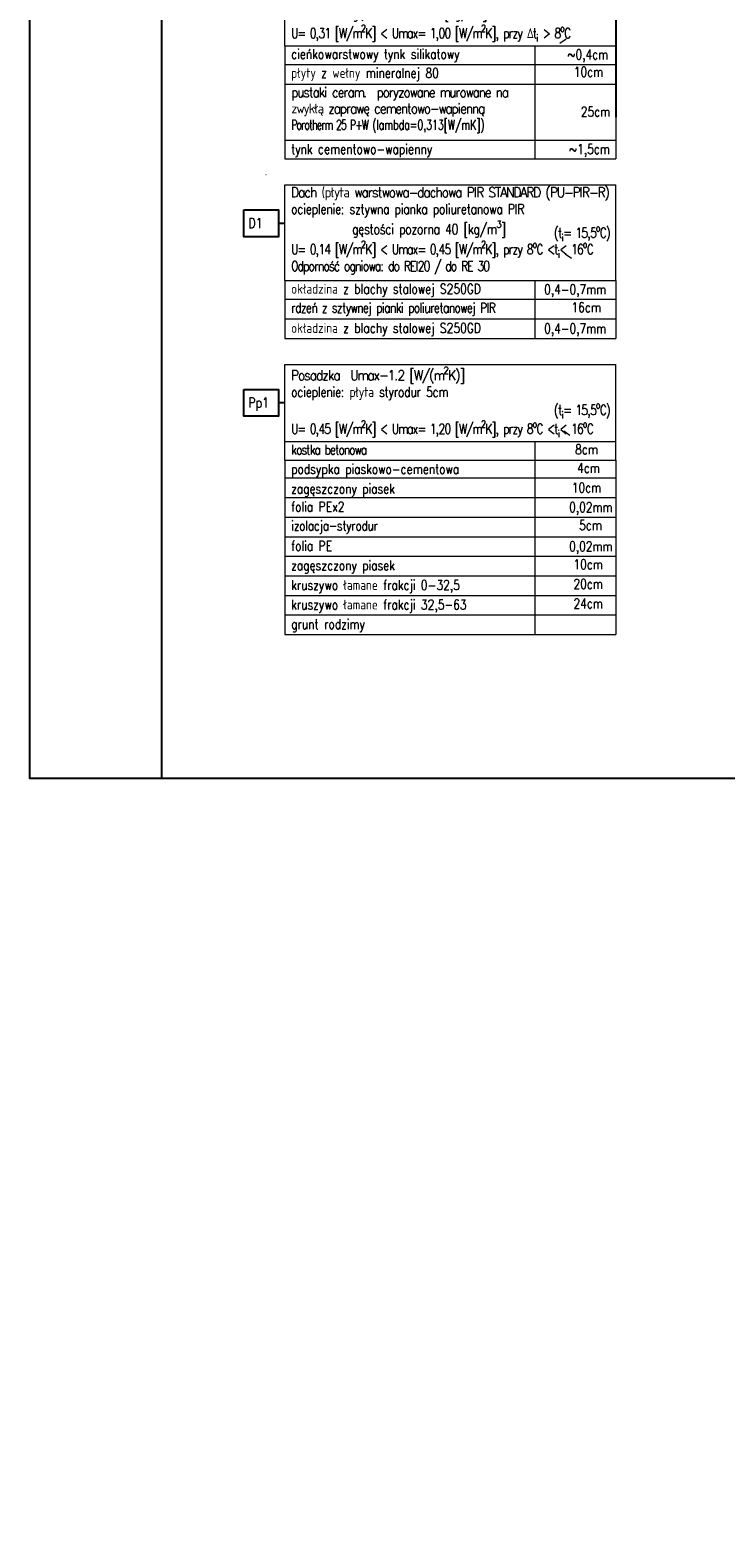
# Model space of a CAD drawing. Header units: millimetres. Extents: x 22865 to 60762, y -18816 to 15611.
# Tile 84 of 256: x 22865 to 24183, y 6344 to 9165. Entities that reach past the tile are written whole.
import ezdxf

# ---------------------------------------------------------------- set-up
doc = ezdxf.new("R2010")
doc.units = ezdxf.units.MM
doc.linetypes.add('2_EGBS', pattern=[0])
for name, color, linetype, lineweight in [('CIENKA', 1, 'Continuous', 13), ('EGBE_L_3', 7, '2_EGBS', 18), ('projekt', 6, 'Continuous', 9)]:
    doc.layers.add(name, color=color, linetype=linetype, lineweight=lineweight)
for name, color, linetype in [('OPISY', 6, 'Continuous'), ('RAMLA', 2, 'Continuous'), ('WYMIARY', 6, 'Continuous')]:
    doc.layers.add(name, color=color, linetype=linetype)
doc.styles.add('1-100', font='simplex.shx', dxfattribs={"width": 0.8, "height": 15})
doc.styles.add('1-50', font='simplex.shx', dxfattribs={"width": 0.8, "height": 12})
doc.dimstyles.new('1-100', dxfattribs={"dimscale": 0.5, "dimtxt": 100, "dimasz": 1, "dimexe": 0.18, "dimexo": 0.0625, "dimgap": 5, "dimtad": 1, "dimdec": 1, "dimzin": 0, "dimdsep": 46, "dimtxsty": '1-100', "dimblk1": 'K', "dimblk2": 'K', "dimsah": 1, "dimcen": 0.09, "dimse1": 1, "dimse2": 1, "dimadec": 0, "dimazin": 0, "dimtfac": 1, "dimtdec": 1, "dimtofl": 0, "dimtmove": 0, "dimatfit": 3, "dimldrblk": 'K', "dimfxl": 0, "dimtolj": 1, "dimtzin": 0, "dimarcsym": 0})

# ---------------------------------------------------------------- blocks, each defined once
blk = doc.blocks.new('K')
for p, q in [((-19.1, 0), (19.1, 0)), ((0, -19.1), (0, 19.1))]:
    blk.add_line(p, q)
blk.add_circle((0, 0), 2.02)
blk = doc.blocks.new('*D2030')
at = {"layer": 'projekt', "color": 0, "lineweight": -2, "ltscale": 0.2}
blk.add_line((27131.2, 11439.7), (23567.2, 11439.7), dxfattribs=at)
at = {"layer": 'projekt', "color": 0, "linetype": 'ByBlock', "lineweight": -2, "xscale": 0.5, "yscale": 0.5, "zscale": 0.5, "rotation": 180}
blk.add_blockref('K', (23566.7, 11439.7), dxfattribs=at)
at = {"layer": 'projekt', "color": 0, "linetype": 'ByBlock', "lineweight": -2, "xscale": 0.5, "yscale": 0.5, "zscale": 0.5}
blk.add_blockref('K', (27131.7, 11439.7), dxfattribs=at)
at = {"layer": 'projekt', "color": 0, "ltscale": 0.2, "insert": (25349.2, 11449.7), "char_height": 15, "attachment_point": 5, "style": '1-100'}
blk.add_mtext('\\A1;3565.0', dxfattribs=at)

msp = doc.modelspace()

# ---------------------------------------------------------------- linework, layer by layer
at = {"layer": 'CIENKA', "color": 2, "ltscale": 0.15}
for p, q in [((23348.5, 9134.86), (23348.5, 9280.64)), ((23975.84, 9134.86), (23975.84, 9280.64)), ((23870.07, 9139.59), (23881.7, 9147.73)), ((23348.5, 9134.86), (23348.5, 8920.3)), ((23348.5, 9134.86), (23975.84, 9134.86)), ((23822.69, 9134.86), (23822.69, 8920.3)), ((23975.84, 9134.86), (23975.84, 8920.3)), ((23348.5, 8920.3), (23975.84, 8920.3)), ((23348.5, 8689.77), (23348.5, 8871.04)), ((23348.5, 8871.04), (23975.84, 8871.04)), ((23975.84, 8689.77), (23975.84, 8871.04)), ((23891.87, 8731.69), (23880.24, 8739.84)), ((23348.5, 8689.77), (23348.5, 8580.06)), ((23348.5, 8689.77), (23975.84, 8689.77)), ((23822.69, 8689.77), (23822.69, 8580.06)), ((23975.84, 8689.77), (23975.84, 8580.06)), ((23348.5, 8580.06), (23975.84, 8580.06)), ((23348.5, 8349.53), (23348.5, 8530.8)), ((23348.5, 8530.8), (23975.84, 8530.8)), ((23348.5, 8530.8), (23975.84, 8530.8)), ((23975.84, 8349.53), (23975.84, 8530.8)), ((23348.5, 8385.02), (23975.84, 8385.02)), ((23822.69, 8385.02), (23822.69, 8018.8)), ((23889.06, 8395.85), (23877.43, 8404)), ((23348.5, 8349.53), (23348.5, 8018.8)), ((23975.84, 8349.53), (23975.84, 8018.8)), ((23348.5, 8018.8), (23975.84, 8018.8))]:
    msp.add_line(p, q, dxfattribs=at)
at = {"layer": 'CIENKA', "color": 1, "ltscale": 0.15}
for p, q in [((23348.5, 9134.86), (23975.84, 9134.86)), ((23348.5, 9099.37), (23975.84, 9099.37)), ((23348.5, 9099.37), (23975.84, 9099.37)), ((23348.5, 9062.26), (23975.84, 9062.26)), ((23348.5, 8955.79), (23975.84, 8955.79)), ((23348.5, 8955.79), (23975.84, 8955.79)), ((23348.5, 8920.3), (23975.84, 8920.3)), ((23348.5, 8689.77), (23975.84, 8689.77)), ((23348.5, 8654.28), (23975.84, 8654.28)), ((23348.5, 8654.28), (23975.84, 8654.28)), ((23348.5, 8617.17), (23975.84, 8617.17)), ((23348.5, 8349.53), (23975.84, 8349.53)), ((23348.5, 8315.66), (23975.84, 8315.66)), ((23348.5, 8278.55), (23975.84, 8278.55)), ((23348.5, 8278.55), (23975.84, 8278.55)), ((23348.5, 8241.44), (23975.84, 8241.44)), ((23348.5, 8204.33), (23975.84, 8204.33)), ((23348.5, 8204.33), (23975.84, 8204.33)), ((23348.5, 8167.23), (23975.84, 8167.23)), ((23348.5, 8130.12), (23975.84, 8130.12)), ((23348.5, 8093.01), (23975.84, 8093.01)), ((23348.5, 8055.9), (23975.84, 8055.9))]:
    msp.add_line(p, q, dxfattribs=at)
at = {"layer": 'EGBE_L_3', "linetype": '2_EGBS'}
msp.add_line((23312.75, 8890.98), (23312.9, 8890.98), dxfattribs=at)
at = {"layer": 'OPISY', "color": 3, "linetype": 'Continuous'}
for p, q in [((23348.5, 8798.15), (23336.5, 8798.15)), ((23348.5, 8457.91), (23336.5, 8457.91))]:
    msp.add_line(p, q, dxfattribs=at)
for points in [[(23270.55, 8823.53), (23336.5, 8823.53), (23336.5, 8772.76), (23270.55, 8772.76)], [(23270.55, 8483.29), (23336.5, 8483.29), (23336.5, 8432.52), (23270.55, 8432.52)]]:
    msp.add_lwpolyline(points, close=True, dxfattribs=at)
at = {"layer": 'RAMLA', "color": 2}
msp.add_line((23115.09, 10585.9), (23115.09, 7745.9), dxfattribs=at)
msp.add_lwpolyline([(22865.09, 10585.9), (28040.14, 10585.9), (28040.14, 7745.9), (22865.09, 7745.9)], close=True, dxfattribs=at)
at = {"layer": 'WYMIARY', "color": 3}
msp.add_line((23975.84, 10044.25), (23975.84, 8999.1), dxfattribs=at)

# ---------------------------------------------------------------- texts
at = {"layer": 'CIENKA', "color": 2, "ltscale": 0.15, "char_height": 19, "width": 927.0077, "attachment_point": 1, "style": '1-50'}
for s, insert in [('\\A1;{\\T0.95;\\Fsimplex8|c238;ŚCIANA WEWNĘTRZNA (oddzielenia pożarowego)\\Pocieplenie: płyty fasadowe z wełny min. \\Fsimplex.shx|c238;(λ=0,045)\\P\\Fsimplex8|c238;\\H1.000001x;^I    gęstości min. 80 [kg/m\\H0.999999x;{\\H0.7x;\\S3^ ;}\\H1.000001x;] \\P\\T0.8;U= 0,31 [W/m\\H0.999999x;{\\H0.700001x;\\S2^ ;}\\H1.000001x;K] < Umax= 1,00 [W/m\\H0.999999x;{\\H0.700001x;\\S2^ ;}\\H1.000001x;K], przy \\FISOCPEUR|c0;\\H0.999999x;Δ\\Fsimplex8|c238;t{\\H0.7x;\\S^ i;} > 8{\\H0.7x;\\So^ ;}C}', (23360.22, 9276.1)), ('\\A1;{\\T0.75;\\W0.9;\\Fsimplex8|c238;Dach (płyta warstwowa-dachowa PIR STANDARD (PU-PIR-R)\\P\\T0.95;\\W0.8;ocieplenie: sztywna pianka poliuretanowa PIR\\P\\H1.000001x;^I    gęstości pozorna 40 [kg/m\\H0.999999x;{\\H0.7x;\\S3^ ;}\\H1.000001x;] \\P\\T0.8;U= 0,14 [W/m\\H0.999999x;{\\H0.700001x;\\S2^ ;}\\H1.000001x;K] < Umax= 0,45 [W/m\\H0.999999x;{\\H0.700001x;\\S2^ ;}\\H1.000001x;K], przy 8\\H0.999999x;{\\H0.7x;\\So^ ;}C <t{\\H0.7x;\\S^ i;}< 16{\\H0.7x;\\So^ ;}C\\POdporność ogniowa: do REI20 / do RE 30}', (23360.22, 8866.5)), ('\\A1;{\\T0.8;\\Fsimplex8|c238; (t{\\H0.7x;\\S^ i;}= 15,5{\\H0.7x;\\So^ ;}C)}', (23849.68, 8796.26)), ('\\A1;{\\T0.8;\\W0.9;\\Fsimplex8|c238;Posadzka  Umax-1.2 [W/(m{\\H0.7x;\\S2^ ;}K)]\\P\\T0.95;\\W0.8;ocieplenie: płyta styrodur 5cm\\P\\P\\T0.8;\\H1.000001x;U= 0,45 [W/m\\H0.999999x;{\\H0.700001x;\\S2^ ;}\\H1.000001x;K] < Umax= 1,20 [W/m\\H0.999999x;{\\H0.700001x;\\S2^ ;}\\H1.000001x;K], przy 8\\H0.999999x;{\\H0.7x;\\So^ ;}C <t{\\H0.7x;\\S^ i;}< 16{\\H0.7x;\\So^ ;}C}', (23360.22, 8526.26)), ('\\A1;{\\T0.8;\\Fsimplex8|c238; (t{\\H0.7x;\\S^ i;}= 15,5{\\H0.7x;\\So^ ;}C)}', (23849.68, 8460.42))]:
    msp.add_mtext(s, dxfattribs=dict(at, insert=insert))
at = {"layer": 'OPISY', "color": 3, "linetype": 'Continuous', "char_height": 19, "width": 655.4139, "attachment_point": 1, "style": '1-50'}
for s, insert in [('{\\Fsimplex,bigfont|c238;D1}', (23279.49, 8808.21)), ('{\\Fsimplex,bigfont|c238;Pp1}', (23279.49, 8467.97))]:
    msp.add_mtext(s, dxfattribs=dict(at, insert=insert))
at = {"layer": 'WYMIARY', "color": 1, "ltscale": 0.075, "char_height": 18.5, "attachment_point": 1, "style": '1-50'}
for s, insert, width in [('{\\Fsimplex,bigfont|c238;cieńkowarstwowy tynk silikatowy}', (23360.64, 9128.34), 706.4568), ('~0,4cm', (23884.27, 9127.41), 432.8927), ('{\\Fsimplex8|c238;płyty z wełny mineralnej 80}', (23360.64, 9092.45), 706.4568), ('     10cm', (23845.35, 9094.53), 432.8927), ('{\\T0.8;\\W0.9;\\Fsimplex8|c238;pustaki ceram.  poryzowane murowane na\\T0.85; \\Pzwykłą zaprawę cementowo-wapienną  \\P\\W0.7;Porotherm 25 P+W\\T1; (lambda=0,313[W/mK])}', (23360.64, 9055.87), 706.4568), ('{\\Fsimplex,bigfont|c238;25}cm', (23909.51, 9019.02), 432.8927), ('{\\Fsimplex,bigfont|c238;tynk cementowo-wapienny}', (23360.64, 8948.04), 706.4568), ('{\\Fsimplex,bigfont|c238;~1,5}cm', (23887.52, 8948.04), 432.8927), ('{\\FSIMPLEX8.SHX|c226;okładzina z blachy stalowej S250GD}', (23360.64, 8683.25), 706.4568), ('0,4-0,7mm', (23839.83, 8682.32), 432.8927), ('{\\T0.9;\\Fsimplex8|c238;rdzeń z sztywnej pianki poliuretanowej PIR}', (23360.64, 8647.36), 706.4568), ('      16cm', (23831.2, 8648.19), 432.8927), ('{\\FSIMPLEX8.SHX|c226;okładzina z blachy stalowej S250GD}', (23360.64, 8609.04), 706.4568), ('0,4-0,7mm', (23839.83, 8608.1), 432.8927), ('\\A1;{\\T0.8;\\FSIMPLEX8.SHX|c226;kostka betonowa }', (23360.64, 8378.5), 706.4568), ('      8cm', (23838.19, 8378.93), 432.8927), ('{\\FSIMPLEX8.SHX|c226;podsypka piaskowo-cementowa}', (23360.64, 8341.71), 706.4568), ('     4cm', (23851.92, 8343.76), 432.8927), ('{\\FSIMPLEX8.SHX|c226;zagęszczony piasek}', (23360.64, 8304.61), 706.4568), ('     10cm', (23841.53, 8306.65), 432.8927), ('{\\FSIMPLEX8.SHX|c226;folia PEx2}', (23360.64, 8270.42), 706.4568), ('0,02mm', (23887.22, 8269.48), 432.8927), ('{\\T0.95;\\Fsimplex8|c238;izolacja-styrodur}', (23360.64, 8234.52), 706.4568), ('     5cm', (23855.91, 8235.36), 432.8927), ('{\\FSIMPLEX8.SHX|c226;folia PE}', (23360.64, 8196.2), 706.4568), ('0,02mm', (23887.22, 8195.27), 432.8927), ('{\\FSIMPLEX8.SHX|c226;zagęszczony piasek}', (23360.64, 8159.1), 706.4568), ('     10cm', (23844.93, 8161.14), 432.8927), ('{\\FSIMPLEX8.SHX|c226;kruszywo łamane frakcji 0-32,5}', (23360.64, 8121.99), 706.4568), ('     20cm', (23844.93, 8124.04), 432.8927), ('{\\FSIMPLEX8.SHX|c226;kruszywo łamane frakcji 32,5-63}', (23360.64, 8084.88), 706.4568), ('     24cm', (23844.93, 8086.93), 432.8927), ('{\\FSIMPLEX8.SHX|c226;grunt rodzimy}', (23360.64, 8047.77), 706.4568)]:
    msp.add_mtext(s, dxfattribs=dict(at, insert=insert, width=width))

# ---------------------------------------------------------------- dimensions: what is measured, and where the dimension line sits
at = {"layer": 'projekt', "color": 5, "ltscale": 0.2}
dim = msp.add_linear_dim(base=(23566.67, 11439.67), p1=(27131.67, 6344.06), p2=(23566.67, 6344.06), dimstyle='1-100', dxfattribs=at)
dim.commit()
dim.dimension.update_dxf_attribs({"geometry": '*D2030', "text_midpoint": (25349.17, 11449.67)})

doc.saveas('drawing.dxf')
